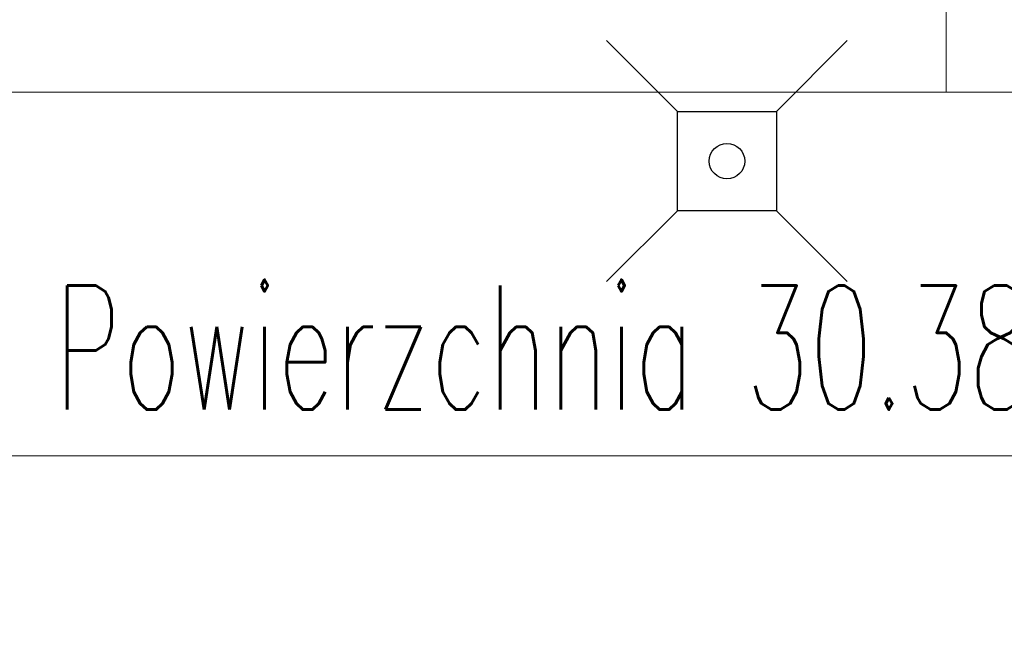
# Model space of a CAD drawing. Header units: millimetres. Extents: x 19887 to 192597, y -14203 to 39042.
# Tile 130 of 256: x 40968 to 41140, y -8599 to -8490. Entities that reach past the tile are written whole.
import ezdxf

# ---------------------------------------------------------------- set-up
doc = ezdxf.new("R2010")
doc.units = ezdxf.units.MM
doc.layers.add('A_DBA_WPUSTY SAN', color=150, linetype='Continuous')
doc.layers.add('Tabela', color=1, linetype='Continuous', lineweight=0)
doc.styles.add('ROMANS', font='romans.shx', dxfattribs={"width": 0.6})

# ---------------------------------------------------------------- blocks, each defined once
blk = doc.blocks.new('G$CF5E15B28')
at = {"layer": 'Tabela', "color": 253, "elevation": 0}
blk.add_lwpolyline([(3273.77, -2676.99), (3665.72, -2676.99), (3665.72, -2765.05), (3273.77, -2765.05)], close=True, dxfattribs=at)
for points in [[(3391.37, -2676.99), (3391.37, -2721.02)], [(3273.77, -2721.02), (3665.72, -2721.02)]]:
    blk.add_lwpolyline(points, dxfattribs=at)
at = {"layer": 'Tabela', "color": 253, "insert": (3283.39, -2739.34, 0), "char_height": 15, "width": 61580.8127, "attachment_point": 1, "style": 'ROMANS'}
blk.add_mtext('\\A1;Powierzchnia 30.38 m{\\H0.7x;\\S2^ ;}', dxfattribs=at)

msp = doc.modelspace()

# ---------------------------------------------------------------- linework, layer by layer
at = {"layer": 'A_DBA_WPUSTY SAN'}
for p, q in [((41083, -8506.44, 0), (41070.66, -8494.09, 0)), ((41100.28, -8506.44, 0), (41112.62, -8494.09, 0)), ((41083, -8506.44, 0), (41100.28, -8506.44, 0)), ((41083, -8523.72, 0), (41083, -8506.44, 0)), ((41100.28, -8506.44, 0), (41100.28, -8523.72, 0)), ((41070.66, -8536.06, 0), (41083, -8523.72, 0)), ((41100.28, -8523.72, 0), (41083, -8523.72, 0)), ((41112.62, -8536.06, 0), (41100.28, -8523.72, 0))]:
    msp.add_line(p, q, dxfattribs=at)
msp.add_circle((41091.64, -8515.08, 0), 3.09, dxfattribs=at)

# ---------------------------------------------------------------- block references
at = {"xscale": 1.44, "yscale": 1.44, "zscale": 1.44}
msp.add_blockref('G$CF5E15B28', (36246.28, -4584.77, 0), dxfattribs=at)

doc.saveas('drawing.dxf')
